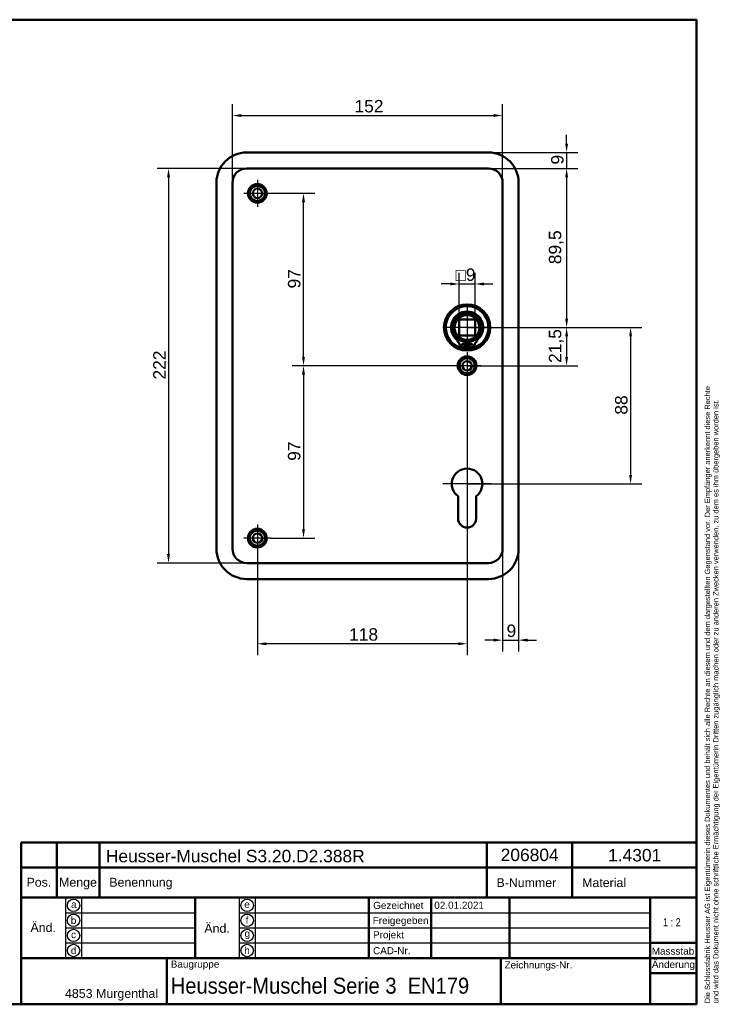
# Model space of a CAD drawing. Header units: millimetres. Extents: x 20 to 833, y 20 to 574.
# Tile 8 of 8: x 439 to 833, y 20 to 574. Entities that reach past the tile are written whole.
import ezdxf
from ezdxf.enums import TextEntityAlignment as Align

# ---------------------------------------------------------------- set-up
doc = ezdxf.new("R2010")
doc.units = ezdxf.units.MM
doc.header["$LTSCALE"] = 2
for name, color, linetype, lineweight in [('Bemaßungen(DIN)', 7, 'Continuous', 25), ('Mittelpunktmarkierung(DIN)', 7, 'Continuous', 25), ('Sichtbare Kanten(DIN)', 7, 'Continuous', 50), ('Skizziergeometrie(DIN)', 7, 'Continuous', 50), ('Skizzierlinie(DIN)', 7, 'Continuous', 25), ('Symbole(DIN)', 7, 'Continuous', 25)]:
    doc.layers.add(name, color=color, linetype=linetype, lineweight=lineweight)
doc.styles.add('Aktuell-DIN', font='arial.ttf')
doc.styles.add('STANDARD-DIN~0', font='arial.ttf')
doc.styles.add('Textstil10', font='arial.ttf')
doc.styles.add('Textstil41', font='arial.ttf', dxfattribs={"width": 0.8})
doc.styles.add('Textstil83', font='arial.ttf', dxfattribs={"width": 0.8})
doc.dimstyles.new('CAD-LAN', dxfattribs={"dimscale": 2, "dimtxt": 3.5, "dimasz": 2.5, "dimexe": 3.175, "dimexo": 0, "dimgap": 0.8, "dimtad": 1, "dimrnd": 1e-08, "dimtxsty": 'STANDARD-DIN~0', "dimcen": 0.09, "dimdle": 10, "dimclrd": 250, "dimclre": 250, "dimclrt": 250, "dimadec": 0, "dimazin": 2, "dimtfac": 1, "dimtmove": 0, "dimatfit": 3, "dimfxl": 1, "dimtolj": 1, "dimtzin": 0, "dimlwd": 25, "dimlwe": 25, "dimarcsym": 0})

# ---------------------------------------------------------------- blocks, each defined once
blk = doc.blocks.new('Ränder Standardrahmen')
at = {"layer": 'Skizziergeometrie(DIN)', "flags": 128}
blk.add_lwpolyline([(10, 10), (10, 287), (410, 287), (410, 10), (10, 10)], dxfattribs=at)
blk = doc.blocks.new('Schriftfelder Heusser')
at = {"layer": 'Skizziergeometrie(DIN)'}
for p, q in [((101, 229.92), (101, 236.92)), ((101, 236.92), (291, 236.92)), ((111, 229.92), (111, 236.92)), ((123, 229.92), (123, 236.92)), ((232, 229.92), (232, 236.92)), ((256, 229.92), (256, 236.92)), ((291, 236.92), (291, 229.92)), ((101, 191.42), (101, 229.92)), ((101, 229.92), (291, 229.92)), ((111, 229.92), (111, 221.42)), ((123, 229.92), (123, 221.42)), ((232, 229.92), (232, 221.42)), ((256, 229.92), (256, 221.42)), ((291, 229.92), (291, 191.42)), ((101, 221.42), (291, 221.42)), ((150, 221.42), (150, 204.42)), ((198.85, 221.42), (198.85, 204.42)), ((216.35, 221.42), (216.35, 204.42)), ((238.35, 221.42), (238.35, 204.42)), ((278, 221.42), (278, 191.42)), ((278, 208.67), (291, 208.67)), ((101, 204.42), (291, 204.42)), ((142, 204.42), (142, 191.42)), ((236, 204.42), (236, 191.42)), ((278, 200.17), (291, 200.17)), ((291, 191.42), (101, 191.42))]:
    blk.add_line(p, q, dxfattribs=at)
at = {"layer": 'Skizzierlinie(DIN)'}
for p, q in [((113.5, 221.42), (113.5, 204.42)), ((118, 221.42), (118, 204.42)), ((162.35, 221.42), (162.35, 204.42)), ((166.85, 221.42), (166.85, 204.42)), ((113.5, 217.17), (150, 217.17)), ((162.35, 217.17), (278, 217.17)), ((113.5, 212.92), (150, 212.92)), ((162.35, 212.92), (278, 212.92)), ((113.5, 208.67), (150, 208.67)), ((162.35, 208.67), (278, 208.67))]:
    blk.add_line(p, q, dxfattribs=at)
for centre in [(115.75, 219.25), (164.6, 219.25), (115.75, 215.04), (164.6, 215.04), (115.75, 210.79), (164.6, 210.79), (115.75, 206.54), (164.6, 206.54)]:
    blk.add_circle(centre, 1.75, dxfattribs=at)
at = {"layer": 'Symbole(DIN)', "color": 7, "insert": (293.33, 191.7), "char_height": 1.5, "width": 182.3003, "attachment_point": 1, "rotation": 90, "line_spacing_factor": 0.944221, "style": 'Aktuell-DIN'}
blk.add_mtext('\\fArial|b0|i0;\\H1.5000;Die Schlossfabrik Heusser AG ist Eigentümerin dieses Dokumentes und behält sich alle Rechte an diesem und dem dargestellten Gegenstand vor. Der Empfänger anerkennt diese Rechte\\Pund wird das Dokument nicht ohne schriftliche Ermächtigung der Eigentümerin Dritten zugänglich machen oder zu anderen Zwecken verwenden, zu dem es ihm übergeben worden ist.\\P ', dxfattribs=at)
at = {"layer": 'Symbole(DIN)', "color": 179, "true_color": 0x262659, "style": 'Aktuell-DIN'}
for s, insert, char_height, attachment_point in [('B-Nummer', (234.74, 225.62), 2.489, 4), ('Material', (265.02, 225.62), 2.489, 5), ('Pos.', (106, 227), 2.489, 2), ('Menge', (117, 227), 2.489, 2), ('Benennung', (125.81, 225.38), 2.489, 4), ('\\fArial|b0|i0;a', (115.81, 219.53), 2, 5), ('\\fArial|b0|i0;e', (164.54, 219.53), 2, 5), ('\\fArial|b0|i0;Gezeichnet', (200.05, 219.23), 2, 4), ('\\fArial|b0|i0;b', (115.75, 215), 2, 5), ('\\fArial|b0|i0;f', (164.55, 215.06), 2, 5), ('\\fArial|b0|i0;Freigegeben', (199.92, 216), 2, 1), ('\\fArial|b0|i0;c', (115.75, 211.01), 2, 5), ('\\fArial|b0|i0;g', (164.63, 211.05), 2, 5), ('\\fArial|b0|i0;Projekt', (200, 211.98), 2, 1), ('\\fArial|b0|i0;d', (115.76, 206.55), 2, 5), ('\\fArial|b0|i0;h', (164.55, 206.57), 2, 5), ('\\fArial|b0|i0;CAD-Nr.', (200, 207.5), 2, 1), ('\\fArial|b0|i0;\\H2.0000;Massstab', (284.39, 206.37), 2, 5), ('\\fArial|b0|i0;\\H2.0000;Baugruppe', (143.1, 203.73), 2, 1), ('\\fArial|b0|i0;Zeichnungs-Nr.', (237, 203.5), 2, 1), ('\\fArial|b0|i0;\\H2.5000;4853 Murgenthal', (113.33, 192.46), 2.5, 7)]:
    blk.add_mtext(s, dxfattribs=dict(at, insert=insert, char_height=char_height, attachment_point=attachment_point))
at = {"layer": 'Symbole(DIN)', "color": 179, "true_color": 0x262659, "attachment_point": 5, "style": 'Aktuell-DIN'}
for s, insert, char_height, width in [('Änd.', (107.21, 213), 2.489, 12.3494), ('Änd.', (156.12, 212.76), 2.489, 12.3494), ('\\fArial|b0|i0;Änderung', (284.51, 202.33), 2, 12.1143)]:
    blk.add_mtext(s, dxfattribs=dict(at, insert=insert, char_height=char_height, width=width))
at = {"layer": 'Symbole(DIN)', "color": 7, "insert": (143.1, 196.62), "char_height": 4.5, "width": 90.18, "attachment_point": 4, "style": 'Aktuell-DIN'}
blk.add_mtext('\\fArial|b0|i0;\\W0.90;\\H4.5000;Heusser-Muschel Serie 3  EN179', dxfattribs=at)
at = {"layer": 'Symbole(DIN)', "color": 179, "true_color": 0x262659, "style": 'Textstil10'}
blk.add_attdef('ERSTELLUNGSDATUM_001', (217.23, 218.29), '', height=2, dxfattribs=at)
at = {"layer": 'Symbole(DIN)', "color": 179, "true_color": 0x262659}
for tag, height, style, p in [('AUTOR', 2.49, 'Aktuell-DIN', (240.03, 219.26)), ('KONTROLLDATUM', 2, 'Textstil10', (217.42, 215.04)), ('KONTROLLIERT_VON', 2, 'Textstil10', (239.98, 215.05))]:
    blk.add_attdef(tag, text='', height=height, dxfattribs=dict(at, style=style)).set_placement(p, align=Align.MIDDLE_LEFT)
at = {"layer": 'Symbole(DIN)', "color": 7, "style": 'Textstil83', "width": 0.8}
blk.add_attdef('Anfänglicher_Ansichtsmaßstab_001', (281.57, 213.34), '', height=2.3, dxfattribs=at)
at = {"layer": 'Symbole(DIN)', "color": 179, "true_color": 0x262659, "style": 'Textstil10'}
blk.add_attdef('PROJEKT', text='', height=2, dxfattribs=at).set_placement((217.77, 209.72), align=Align.BOTTOM_LEFT)
at = {"layer": 'Symbole(DIN)', "color": 7, "style": 'Textstil41', "width": 0.8}
blk.add_attdef('STATUS', text='', height=5, dxfattribs=at).set_placement((284.53, 195.86), align=Align.MIDDLE_CENTER)
blk = doc.blocks.new('*D8')
at = {"layer": 'Bemaßungen(DIN)', "color": 250, "linetype": 'Continuous', "lineweight": 25, "true_color": 0x3f3f3f, "transparency": 16777216}
for p, q in [((558.93, 482.3), (558.93, 526.44)), ((710.93, 482.3), (710.93, 526.44)), ((563.93, 520.09), (705.93, 520.09))]:
    blk.add_line(p, q, dxfattribs=at)
at = {"layer": 'Bemaßungen(DIN)', "color": 250, "linetype": 'Continuous', "true_color": 0x3f3f3f, "transparency": 16777216}
for points in [[(563.93, 520.92), (563.93, 519.26), (558.93, 520.09)], [(705.93, 520.92), (705.93, 519.26), (710.93, 520.09)]]:
    blk.add_solid(points, dxfattribs=at)
at = {"layer": 'Defpoints', "color": 0, "linetype": 'Continuous', "transparency": 16777216}
for p in [(710.93, 520.09), (558.93, 482.3), (710.93, 482.3)]:
    blk.add_point(p, dxfattribs=at)
at = {"layer": 'Bemaßungen(DIN)', "color": 250, "linetype": 'Continuous', "lineweight": 25, "true_color": 0x3f3f3f, "transparency": 16777216, "insert": (627.56, 528.84), "char_height": 7, "attachment_point": 1, "style": 'STANDARD-DIN~0'}
blk.add_mtext('\\A1;152', dxfattribs=at)
blk = doc.blocks.new('*D9')
at = {"layer": 'Bemaßungen(DIN)', "color": 250, "linetype": 'Continuous', "lineweight": 25, "true_color": 0x3f3f3f, "transparency": 16777216}
for p, q in [((566.93, 490.3), (516.58, 490.3)), ((522.93, 485.3), (522.93, 273.3)), ((566.93, 268.3), (516.58, 268.3))]:
    blk.add_line(p, q, dxfattribs=at)
at = {"layer": 'Bemaßungen(DIN)', "color": 250, "linetype": 'Continuous', "true_color": 0x3f3f3f, "transparency": 16777216}
for points in [[(522.1, 485.3), (523.76, 485.3), (522.93, 490.3)], [(522.1, 273.3), (523.76, 273.3), (522.93, 268.3)]]:
    blk.add_solid(points, dxfattribs=at)
at = {"layer": 'Defpoints', "color": 0, "linetype": 'Continuous', "transparency": 16777216}
for p in [(566.93, 490.3), (522.93, 268.3), (566.93, 268.3)]:
    blk.add_point(p, dxfattribs=at)
at = {"layer": 'Bemaßungen(DIN)', "color": 250, "linetype": 'Continuous', "lineweight": 25, "true_color": 0x3f3f3f, "transparency": 16777216, "insert": (514.3, 371.54), "char_height": 7, "attachment_point": 1, "rotation": 90, "style": 'STANDARD-DIN~0'}
blk.add_mtext('\\A1;222', dxfattribs=at)
blk = doc.blocks.new('*D10')
at = {"layer": 'Bemaßungen(DIN)', "color": 250, "linetype": 'Continuous', "lineweight": 25, "true_color": 0x3f3f3f, "transparency": 16777216}
for p, q in [((702.93, 490.3), (753.28, 490.3)), ((746.93, 485.3), (746.93, 405.8)), ((690.93, 400.8), (753.28, 400.8))]:
    blk.add_line(p, q, dxfattribs=at)
at = {"layer": 'Bemaßungen(DIN)', "color": 250, "linetype": 'Continuous', "true_color": 0x3f3f3f, "transparency": 16777216}
for points in [[(746.1, 485.3), (747.76, 485.3), (746.93, 490.3)], [(746.1, 405.8), (747.76, 405.8), (746.93, 400.8)]]:
    blk.add_solid(points, dxfattribs=at)
at = {"layer": 'Defpoints', "color": 0, "linetype": 'Continuous', "transparency": 16777216}
for p in [(702.93, 490.3), (690.93, 400.8), (746.93, 400.8)]:
    blk.add_point(p, dxfattribs=at)
at = {"layer": 'Bemaßungen(DIN)', "color": 250, "linetype": 'Continuous', "lineweight": 25, "true_color": 0x3f3f3f, "transparency": 16777216, "insert": (736.92, 436.43), "char_height": 7, "attachment_point": 1, "rotation": 90, "style": 'STANDARD-DIN~0'}
blk.add_mtext('\\A1;89,5', dxfattribs=at)
blk = doc.blocks.new('*D11')
at = {"layer": 'Bemaßungen(DIN)', "color": 250, "linetype": 'Continuous', "lineweight": 25, "true_color": 0x3f3f3f, "transparency": 16777216}
for p, q in [((690.93, 400.8), (753.28, 400.8)), ((746.93, 395.8), (746.93, 384.3)), ((690.93, 379.3), (753.28, 379.3))]:
    blk.add_line(p, q, dxfattribs=at)
at = {"layer": 'Bemaßungen(DIN)', "color": 250, "linetype": 'Continuous', "true_color": 0x3f3f3f, "transparency": 16777216}
for points in [[(746.1, 395.8), (747.76, 395.8), (746.93, 400.8)], [(746.1, 384.3), (747.76, 384.3), (746.93, 379.3)]]:
    blk.add_solid(points, dxfattribs=at)
at = {"layer": 'Defpoints', "color": 0, "linetype": 'Continuous', "transparency": 16777216}
for p in [(690.93, 400.8), (690.93, 379.3), (746.93, 379.3)]:
    blk.add_point(p, dxfattribs=at)
at = {"layer": 'Bemaßungen(DIN)', "color": 250, "linetype": 'Continuous', "lineweight": 25, "true_color": 0x3f3f3f, "transparency": 16777216, "insert": (736.92, 380.87), "char_height": 7, "attachment_point": 1, "rotation": 90, "style": 'STANDARD-DIN~0'}
blk.add_mtext('\\A1;21,5', dxfattribs=at)
blk = doc.blocks.new('*D12')
at = {"layer": 'Bemaßungen(DIN)', "color": 250, "linetype": 'Continuous', "lineweight": 25, "true_color": 0x3f3f3f, "transparency": 16777216}
for p, q in [((690.93, 400.8), (789.28, 400.8)), ((782.93, 395.8), (782.93, 317.8)), ((690.93, 312.8), (789.28, 312.8))]:
    blk.add_line(p, q, dxfattribs=at)
at = {"layer": 'Bemaßungen(DIN)', "color": 250, "linetype": 'Continuous', "true_color": 0x3f3f3f, "transparency": 16777216}
for points in [[(782.1, 395.8), (783.76, 395.8), (782.93, 400.8)], [(782.1, 317.8), (783.76, 317.8), (782.93, 312.8)]]:
    blk.add_solid(points, dxfattribs=at)
at = {"layer": 'Defpoints', "color": 0, "linetype": 'Continuous', "transparency": 16777216}
for p in [(690.93, 400.8), (690.93, 312.8), (782.93, 312.8)]:
    blk.add_point(p, dxfattribs=at)
at = {"layer": 'Bemaßungen(DIN)', "color": 250, "linetype": 'Continuous', "lineweight": 25, "true_color": 0x3f3f3f, "transparency": 16777216, "insert": (774.18, 351.77), "char_height": 7, "attachment_point": 1, "rotation": 90, "style": 'STANDARD-DIN~0'}
blk.add_mtext('\\A1;88', dxfattribs=at)
blk = doc.blocks.new('*D13')
at = {"layer": 'Bemaßungen(DIN)', "color": 250, "linetype": 'Continuous', "lineweight": 25, "true_color": 0x3f3f3f, "transparency": 16777216}
for p, q in [((580.58, 476.3), (605.23, 476.3)), ((598.88, 384.3), (598.88, 471.3)), ((690.93, 379.3), (592.53, 379.3))]:
    blk.add_line(p, q, dxfattribs=at)
at = {"layer": 'Bemaßungen(DIN)', "color": 250, "linetype": 'Continuous', "true_color": 0x3f3f3f, "transparency": 16777216}
for points in [[(598.05, 471.3), (599.71, 471.3), (598.88, 476.3)], [(598.05, 384.3), (599.71, 384.3), (598.88, 379.3)]]:
    blk.add_solid(points, dxfattribs=at)
at = {"layer": 'Defpoints', "color": 0, "linetype": 'Continuous', "transparency": 16777216}
for p in [(580.58, 476.3), (598.88, 476.3), (690.93, 379.3)]:
    blk.add_point(p, dxfattribs=at)
at = {"layer": 'Bemaßungen(DIN)', "color": 250, "linetype": 'Continuous', "lineweight": 25, "true_color": 0x3f3f3f, "transparency": 16777216, "insert": (590.13, 422.79), "char_height": 7, "attachment_point": 1, "rotation": 90, "style": 'STANDARD-DIN~0'}
blk.add_mtext('\\A1;97', dxfattribs=at)
blk = doc.blocks.new('*D14')
at = {"layer": 'Bemaßungen(DIN)', "color": 250, "linetype": 'Continuous', "lineweight": 25, "true_color": 0x3f3f3f, "transparency": 16777216}
for p, q in [((690.93, 379.3), (592.53, 379.3)), ((598.88, 374.3), (598.88, 287.3)), ((580.58, 282.3), (605.23, 282.3))]:
    blk.add_line(p, q, dxfattribs=at)
at = {"layer": 'Bemaßungen(DIN)', "color": 250, "linetype": 'Continuous', "true_color": 0x3f3f3f, "transparency": 16777216}
for points in [[(598.05, 374.3), (599.71, 374.3), (598.88, 379.3)], [(598.05, 287.3), (599.71, 287.3), (598.88, 282.3)]]:
    blk.add_solid(points, dxfattribs=at)
at = {"layer": 'Defpoints', "color": 0, "linetype": 'Continuous', "transparency": 16777216}
for p in [(690.93, 379.3), (580.58, 282.3), (598.88, 282.3)]:
    blk.add_point(p, dxfattribs=at)
at = {"layer": 'Bemaßungen(DIN)', "color": 250, "linetype": 'Continuous', "lineweight": 25, "true_color": 0x3f3f3f, "transparency": 16777216, "insert": (590.13, 325.79), "char_height": 7, "attachment_point": 1, "rotation": 90, "style": 'STANDARD-DIN~0'}
blk.add_mtext('\\A1;97', dxfattribs=at)
blk = doc.blocks.new('*D15')
at = {"layer": 'Bemaßungen(DIN)', "color": 250, "linetype": 'Continuous', "lineweight": 25, "true_color": 0x3f3f3f, "transparency": 16777216}
for p, q in [((690.93, 371.65), (690.93, 216.51)), ((572.93, 274.65), (572.93, 216.51)), ((685.93, 222.86), (577.93, 222.86))]:
    blk.add_line(p, q, dxfattribs=at)
at = {"layer": 'Bemaßungen(DIN)', "color": 250, "linetype": 'Continuous', "true_color": 0x3f3f3f, "transparency": 16777216}
for points in [[(577.93, 223.7), (577.93, 222.03), (572.93, 222.86)], [(685.93, 223.7), (685.93, 222.03), (690.93, 222.86)]]:
    blk.add_solid(points, dxfattribs=at)
at = {"layer": 'Defpoints', "color": 0, "linetype": 'Continuous', "transparency": 16777216}
for p in [(690.93, 371.65), (572.93, 274.65), (572.93, 222.86)]:
    blk.add_point(p, dxfattribs=at)
at = {"layer": 'Bemaßungen(DIN)', "color": 250, "linetype": 'Continuous', "lineweight": 25, "true_color": 0x3f3f3f, "transparency": 16777216, "insert": (624.52, 231.61), "char_height": 7, "attachment_point": 1, "style": 'STANDARD-DIN~0'}
blk.add_mtext('\\A1;118', dxfattribs=at)
blk = doc.blocks.new('*D16')
at = {"layer": 'Bemaßungen(DIN)', "color": 250, "linetype": 'Continuous', "lineweight": 25, "true_color": 0x3f3f3f, "transparency": 16777216}
for p, q in [((710.93, 276.3), (710.93, 218.55)), ((719.93, 276.3), (719.93, 218.55)), ((705.93, 224.9), (700.93, 224.9)), ((710.93, 224.9), (719.93, 224.9)), ((724.93, 224.9), (729.93, 224.9))]:
    blk.add_line(p, q, dxfattribs=at)
at = {"layer": 'Bemaßungen(DIN)', "color": 250, "linetype": 'Continuous', "true_color": 0x3f3f3f, "transparency": 16777216}
for points in [[(705.93, 225.74), (705.93, 224.07), (710.93, 224.9)], [(724.93, 225.74), (724.93, 224.07), (719.93, 224.9)]]:
    blk.add_solid(points, dxfattribs=at)
at = {"layer": 'Defpoints', "color": 0, "linetype": 'Continuous', "transparency": 16777216}
for p in [(710.93, 276.3), (719.93, 276.3), (719.93, 224.9)]:
    blk.add_point(p, dxfattribs=at)
at = {"layer": 'Bemaßungen(DIN)', "color": 250, "linetype": 'Continuous', "lineweight": 25, "true_color": 0x3f3f3f, "transparency": 16777216, "insert": (713.13, 233.65), "char_height": 7, "attachment_point": 1, "style": 'STANDARD-DIN~0'}
blk.add_mtext('\\A1;9', dxfattribs=at)
blk = doc.blocks.new('*D17')
at = {"layer": 'Bemaßungen(DIN)', "color": 250, "linetype": 'Continuous', "lineweight": 25, "true_color": 0x3f3f3f, "transparency": 16777216}
for p, q in [((746.93, 504.3), (746.93, 509.3)), ((702.93, 499.3), (753.28, 499.3)), ((746.93, 499.3), (746.93, 490.3)), ((702.93, 490.3), (753.28, 490.3)), ((746.93, 485.3), (746.93, 480.3))]:
    blk.add_line(p, q, dxfattribs=at)
at = {"layer": 'Bemaßungen(DIN)', "color": 250, "linetype": 'Continuous', "true_color": 0x3f3f3f, "transparency": 16777216}
for points in [[(746.1, 504.3), (747.76, 504.3), (746.93, 499.3)], [(746.1, 485.3), (747.76, 485.3), (746.93, 490.3)]]:
    blk.add_solid(points, dxfattribs=at)
at = {"layer": 'Defpoints', "color": 0, "linetype": 'Continuous', "transparency": 16777216}
for p in [(702.93, 499.3), (702.93, 490.3), (746.93, 490.3)]:
    blk.add_point(p, dxfattribs=at)
at = {"layer": 'Bemaßungen(DIN)', "color": 250, "linetype": 'Continuous', "lineweight": 25, "true_color": 0x3f3f3f, "transparency": 16777216, "insert": (738.18, 492.5), "char_height": 7, "attachment_point": 1, "rotation": 90, "style": 'STANDARD-DIN~0'}
blk.add_mtext('\\A1;9', dxfattribs=at)
blk = doc.blocks.new('*D18')
at = {"layer": 'Bemaßungen(DIN)', "color": 250, "linetype": 'Continuous', "lineweight": 25, "true_color": 0x3f3f3f, "transparency": 16777216}
for p, q in [((686.43, 405.3), (686.43, 431.65)), ((695.43, 405.3), (695.43, 431.65)), ((681.43, 425.3), (676.43, 425.3)), ((686.43, 425.3), (695.43, 425.3)), ((700.43, 425.3), (705.43, 425.3))]:
    blk.add_line(p, q, dxfattribs=at)
at = {"layer": 'Bemaßungen(DIN)', "color": 250, "linetype": 'Continuous', "true_color": 0x3f3f3f, "transparency": 16777216}
for points in [[(681.43, 426.13), (681.43, 424.47), (686.43, 425.3)], [(700.43, 426.13), (700.43, 424.47), (695.43, 425.3)]]:
    blk.add_solid(points, dxfattribs=at)
at = {"layer": 'Defpoints', "color": 0, "linetype": 'Continuous', "transparency": 16777216}
for p in [(695.43, 425.3), (686.43, 405.3), (695.43, 405.3)]:
    blk.add_point(p, dxfattribs=at)
at = {"layer": 'Bemaßungen(DIN)', "color": 250, "linetype": 'Continuous', "lineweight": 25, "true_color": 0x3f3f3f, "transparency": 16777216, "insert": (684.56, 434.05), "char_height": 7, "attachment_point": 1, "style": 'STANDARD-DIN~0'}
blk.add_mtext('\\A1;\\fAIGDT|b0|i0;\\H7.0000;o\\fArial|b0|i0;\\H7.0000;9', dxfattribs=at)

msp = doc.modelspace()

# ---------------------------------------------------------------- linework, layer by layer
at = {"layer": 'Mittelpunktmarkierung(DIN)', "linetype": 'Continuous'}
for p, q in [((572.93, 483.949), (572.93, 468.649)), ((580.58, 476.299), (565.28, 476.299)), ((690.93, 412.799), (690.93, 388.799)), ((702.93, 400.799), (678.93, 400.799)), ((690.93, 386.949), (690.93, 371.649)), ((698.58, 379.299), (683.28, 379.299)), ((690.93, 326.399), (690.93, 302.799)), ((704.53, 312.799), (677.33, 312.799)), ((572.93, 289.949), (572.93, 274.649)), ((580.58, 282.299), (565.28, 282.299))]:
    msp.add_line(p, q, dxfattribs=at)
at = {"layer": 'Sichtbare Kanten(DIN)'}
for p, q in [((566.93, 499.299), (702.93, 499.299)), ((702.93, 490.299), (566.93, 490.299)), ((549.93, 276.299), (549.93, 482.299)), ((558.93, 482.299), (558.93, 276.299)), ((710.93, 276.299), (710.93, 482.299)), ((719.93, 482.299), (719.93, 276.299)), ((686.43, 405.299), (695.43, 405.299)), ((686.43, 396.299), (686.43, 405.299)), ((695.43, 405.299), (695.43, 396.299)), ((695.43, 396.299), (686.43, 396.299)), ((690.313, 388.891), (688.928, 388.891)), ((690.313, 392.591), (690.313, 388.891)), ((691.546, 388.891), (691.546, 392.591)), ((692.931, 388.891), (691.546, 388.891)), ((685.83, 293.299), (685.83, 305.874)), ((696.03, 305.874), (696.03, 293.299)), ((566.93, 268.299), (702.93, 268.299)), ((702.93, 259.299), (566.93, 259.299))]:
    msp.add_line(p, q, dxfattribs=at)
for centre, radius in [((572.93, 476.299), 5.25), ((572.93, 476.299), 4.25), ((572.93, 476.299), 2.65), ((690.93, 400.799), 13), ((690.93, 400.799), 12.5), ((690.93, 400.799), 8), ((690.93, 400.799), 7), ((688.698, 390.741), 0.85), ((693.161, 390.741), 0.85), ((690.93, 379.299), 5.25), ((690.93, 379.299), 4.25), ((690.93, 379.299), 2.65), ((572.93, 282.299), 5.25), ((572.93, 282.299), 4.25), ((572.93, 282.299), 2.65)]:
    msp.add_circle(centre, radius, dxfattribs=at)
for centre, radius, start, end in [((566.93, 482.299), 17, 90, 180), ((702.93, 482.299), 17, 0, 90), ((566.93, 482.299), 8, 90, 180), ((702.93, 482.299), 8, 0, 90), ((690.93, 400.799), 12, 284.7921, 255.2079), ((690.93, 400.799), 9, 310.90334, 229.09666), ((690.93, 400.799), 8.967, 314.36355, 225.63645), ((678.56, 388.151), 8.725, 14.80219, 45.63645), ((690.93, 400.066), 7.5, 220.96945, 265.28369), ((690.93, 400.066), 7.5, 274.71631, 319.03055), ((703.3, 388.151), 8.725, 134.36355, 165.19781), ((688.928, 390.891), 2, 194.80219, 270), ((690.93, 400.799), 8.2, 253.43926, 286.56074), ((690.93, 400.799), 12, 262.89827, 277.10173), ((690.93, 400.799), 9, 266.0711, 273.9289), ((692.931, 390.891), 2, 270, 345.19781), ((690.93, 312.799), 8.6, 306.37184, 233.62816), ((690.93, 293.299), 5.1, 180, 0), ((566.93, 276.299), 17, 180, 270), ((566.93, 276.299), 8, 180, 270), ((702.93, 276.299), 8, 270, 0), ((702.93, 276.299), 17, 270, 0)]:
    msp.add_arc(centre, radius, start, end, dxfattribs=at)

# ---------------------------------------------------------------- block references
at = {"xscale": 2, "yscale": 2, "zscale": 2}
msp.add_blockref('Ränder Standardrahmen', (0, 0), dxfattribs=at)
msp.add_blockref('Schriftfelder Heusser', (238, -362.833), dxfattribs=at).add_auto_attribs({'ERSTELLUNGSDATUM_001': '02.01.2021', 'Anfänglicher_Ansichtsmaßstab_001': '1 : 2'})

# ---------------------------------------------------------------- texts
at = {"layer": 'Symbole(DIN)', "color": 7, "char_height": 7, "attachment_point": 1, "style": 'Aktuell-DIN'}
for s, insert, width in [('{\\fArial|b0|i0;\\H7.0000;Heusser-Muschel S3.20.D2.388R}', (487.659, 106.906), 145.65549), ('{\\fArial|b0|i0;\\H7.0000;206804}', (709.83, 107.58), 32.62043), ('{\\fArial|b0|i0;\\H7.0000;1.4301}', (770.274, 107.401), 29.89939)]:
    msp.add_mtext(s, dxfattribs=dict(at, insert=insert, width=width))

# ---------------------------------------------------------------- dimensions: what is measured, and where the dimension line sits
at = {"layer": 'Bemaßungen(DIN)', "color": 250, "linetype": 'Continuous', "lineweight": 25, "true_color": 0x3f3f3f}
for base, p1, p2, angle, override, picture, middle in [((710.93, 520.091), (558.93, 482.299), (710.93, 482.299), 180, {"dimgap": 0.8, "dimdec": 2, "dimtol": 0, "dimlim": 0, "dimtp": 0, "dimtm": 0, "dimtdec": 2, "dimtofl": 0, "dimatfit": 1}, '*D8', (634.93, 520.091)), ((746.93, 490.299), (702.93, 499.299), (702.93, 490.299), 270, {"dimgap": 0.8, "dimdec": 2, "dimtol": 0, "dimlim": 0, "dimtp": 0, "dimtm": 0, "dimtdec": 2, "dimtofl": 1, "dimatfit": 1}, '*D17', (746.93, 494.799)), ((522.93, 268.299), (566.93, 490.299), (566.93, 268.299), 90, {"dimgap": 0.8, "dimdec": 2, "dimtol": 0, "dimlim": 0, "dimtp": 0, "dimtm": 0, "dimtdec": 2, "dimtofl": 0, "dimatfit": 1}, '*D9', (522.93, 379.299)), ((746.93, 400.799), (702.93, 490.299), (690.93, 400.799), 90, {"dimgap": 0.8, "dimdec": 2, "dimtol": 0, "dimlim": 0, "dimtp": 0, "dimtm": 0, "dimtdec": 2, "dimtofl": 0, "dimatfit": 1}, '*D10', (746.93, 445.549)), ((598.881, 476.299), (690.93, 379.299), (580.58, 476.299), 90, {"dimgap": 0.8, "dimdec": 2, "dimtol": 0, "dimlim": 0, "dimtp": 0, "dimtm": 0, "dimtdec": 2, "dimtofl": 0, "dimatfit": 1}, '*D13', (598.881, 427.799)), ((746.93, 379.299), (690.93, 400.799), (690.93, 379.299), 90, {"dimgap": 0.8, "dimdec": 2, "dimtol": 0, "dimlim": 0, "dimtp": 0, "dimtm": 0, "dimtdec": 2, "dimtofl": 0, "dimatfit": 1}, '*D11', (746.93, 390.049)), ((782.93, 312.799), (690.93, 400.799), (690.93, 312.799), 90, {"dimgap": 0.8, "dimdec": 2, "dimtol": 0, "dimlim": 0, "dimtp": 0, "dimtm": 0, "dimtdec": 2, "dimtofl": 0, "dimatfit": 1}, '*D12', (782.93, 356.799)), ((598.881, 282.299), (690.93, 379.299), (580.58, 282.299), 90, {"dimgap": 0.8, "dimdec": 2, "dimtol": 0, "dimlim": 0, "dimtp": 0, "dimtm": 0, "dimtdec": 2, "dimtofl": 0, "dimatfit": 1}, '*D14', (598.881, 330.799)), ((572.93, 222.863), (690.93, 371.649), (572.93, 274.649), 180, {"dimgap": 0.8, "dimdec": 2, "dimtol": 0, "dimlim": 0, "dimtp": 0, "dimtm": 0, "dimtdec": 2, "dimtofl": 0, "dimatfit": 1}, '*D15', (631.93, 222.863))]:
    dim = msp.add_linear_dim(base=base, p1=p1, p2=p2, angle=angle, dimstyle='CAD-LAN', override=override, dxfattribs=at)
    dim.commit()
    dim.dimension.update_dxf_attribs({"geometry": picture, "text_midpoint": middle, "dimtype": 160})
dim = msp.add_linear_dim(base=(695.43, 425.299), p1=(686.43, 405.299), p2=(695.43, 405.299), angle=180, text='\\fAIGDT|b0|i0;\\H7.0000;o\\fArial|b0|i0;\\H7.0000;<>', dimstyle='CAD-LAN', override={"dimgap": 0.8, "dimdec": 2, "dimtol": 0, "dimlim": 0, "dimtp": 0, "dimtm": 0, "dimtdec": 2, "dimtofl": 1, "dimatfit": 1}, dxfattribs=at)
dim.commit()
dim.dimension.update_dxf_attribs({"geometry": '*D18', "text_midpoint": (690.93, 425.299), "dimtype": 160})
dim = msp.add_linear_dim(base=(719.93, 224.903), p1=(710.93, 276.299), p2=(719.93, 276.299), dimstyle='CAD-LAN', override={"dimgap": 0.8, "dimdec": 2, "dimtol": 0, "dimlim": 0, "dimtp": 0, "dimtm": 0, "dimtdec": 2, "dimtofl": 1, "dimatfit": 1}, dxfattribs=at)
dim.commit()
dim.dimension.update_dxf_attribs({"geometry": '*D16', "text_midpoint": (715.43, 224.903), "dimtype": 160})

doc.saveas('drawing.dxf')
